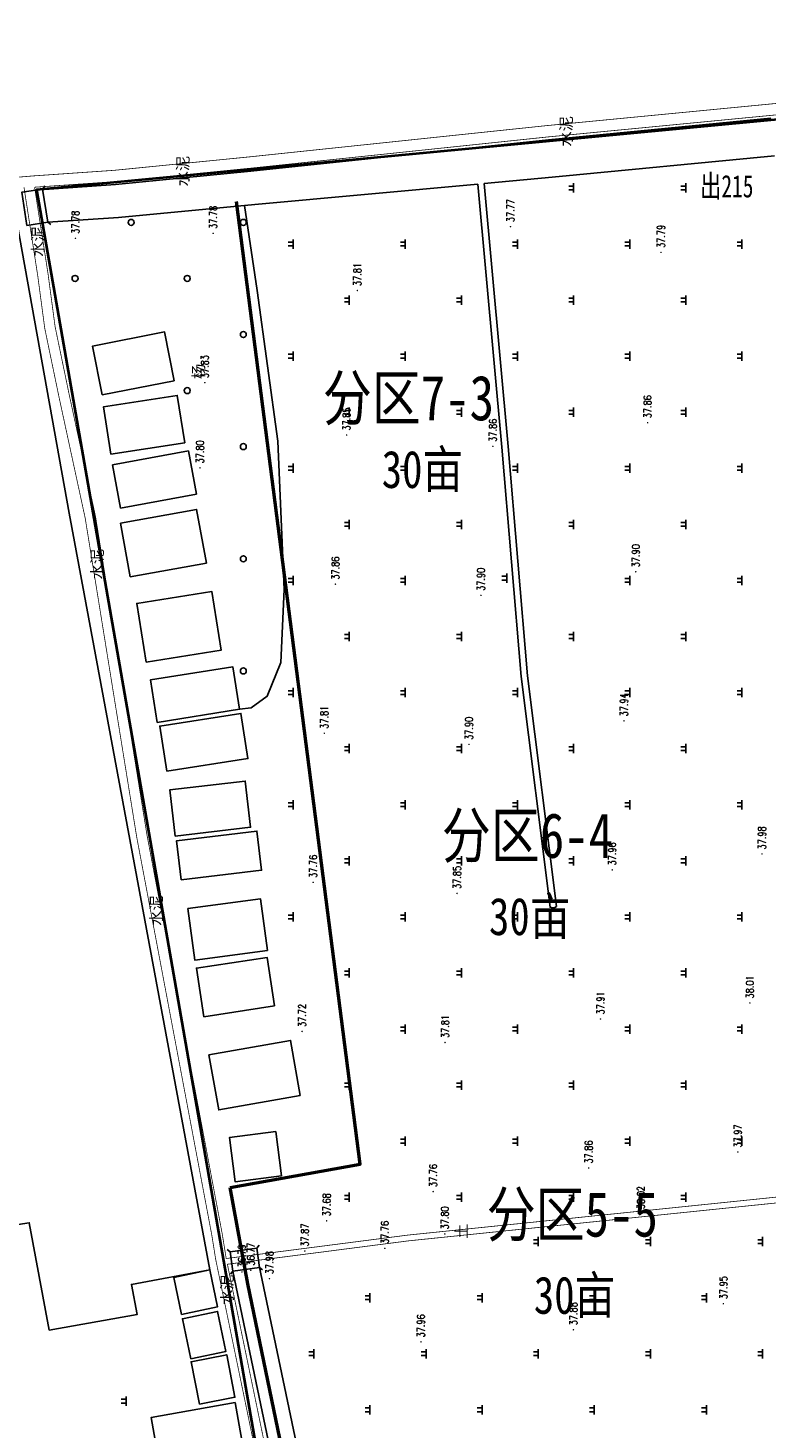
# Model space of a CAD drawing. Extents: x 464172 to 473094, y 3847158 to 3855433.
# Tile 46 of 98: x 466779 to 466976, y 3852103 to 3852477. Entities that reach past the tile are written whole.
import ezdxf
from ezdxf.enums import TextEntityAlignment as Align

# ---------------------------------------------------------------- set-up
doc = ezdxf.new("R2010")
doc.units = 0
doc.linetypes.add('X3', pattern=[5, 4, -1])
doc.layers.get('0').update_dxf_attribs({"linetype": 'CONTINUOUS'})
doc.layers.add('ASSIST', color=7, linetype='CONTINUOUS', plot=False)
for name, color, linetype in [('DLSS', 4, 'CONTINUOUS'), ('DMTZ', 3, 'CONTINUOUS'), ('GCD', 9, 'CONTINUOUS'), ('JMD', 6, 'CONTINUOUS'), ('SXSS', 5, 'CONTINUOUS'), ('ZBTZ', 8, 'CONTINUOUS'), ('排水沟', 5, 'CONTINUOUS')]:
    doc.layers.add(name, color=color, linetype=linetype)
doc.styles.add('HZ', font='rs.shx', dxfattribs={"width": 0.8, "bigfont": 'hztxt.shx'})
doc.styles.get("Standard").update_dxf_attribs({"font": 'rs.shx', "bigfont": 'hztxt.shx'})
doc.styles.add('黑体', font='simhei.ttf')
doc.linetypes.add('10411', pattern='A,2,[150,AAA.SHX,S=1,R=0,X=0,Y=1],2,[151,AAA.SHX,S=1,R=0,X=0,Y=3],1e-11', length=4)
doc.linetypes.add('1161', pattern='A,0,[149,AAA.SHX,S=0.15,R=0,X=0,Y=0],-1.6', length=1.6)
doc.linetypes.add('712B', pattern='A,4,-1,4,-1,4,-1,[167,AAA.SHX,S=0.5,R=0,X=0,Y=0],8,[168,AAA.SHX,S=0.5,R=0,X=0,Y=0],-1', length=24)

# ---------------------------------------------------------------- blocks, each defined once
blk = doc.blocks.new('GC200')
at = {"linetype": 'Continuous', "const_width": 0.2, "flags": 128}
blk.add_lwpolyline([(-0.1, 0, 1), (0.1, 0, 1)], format="xyb", close=True, dxfattribs=at)
blk = doc.blocks.new('gc326')
blk.add_circle((0, 0), 0.8)
blk = doc.blocks.new('gc119')
for p, q in [((-1.25, 0), (1.25, 0)), ((-0.5, 1.3), (-0.5, 0)), ((0.5, 1.3), (0.5, 0))]:
    blk.add_line(p, q)
blk = doc.blocks.new('郭庄示范方')
at = {"layer": 'ASSIST', "color": 8, "linetype": 'Continuous', "elevation": -37.5, "flags": 128}
for points in [[(973.25, -103.35), (971.87, -94.49), (977.45, -93.63), (978.82, -102.48)], [(1035.42, -382.17), (1028.28, -383.16), (1027.55, -377.93), (1034.69, -376.94)]]:
    blk.add_lwpolyline(points, close=True, dxfattribs=at)
at = {"layer": 'DLSS', "color": 8, "linetype": 'Continuous'}
for p, q in [((977.45, -93.63, -37.5), (978.04, -92.82, -37.5)), ((978.82, -102.48, -37.5), (979.63, -103.08, -37.5)), ((1027.55, -377.93, -37.5), (1026.75, -377.33, -37.5)), ((1034.69, -376.94, -37.5), (1035.3, -376.14, -37.5)), ((1028.28, -383.16, -37.5), (1027.67, -383.96, -37.5)), ((1035.42, -382.17, -37.5), (1036.22, -382.77, -37.5))]:
    blk.add_line(p, q, dxfattribs=at)
at = {"layer": 'DLSS', "color": 8, "linetype": 'Continuous', "const_width": 0.2, "flags": 128}
for points, elevation in [([(1399.45, -50.66), (1345.79, -55.63), (1307.31, -58.7), (1252.6, -63.23), (1174.71, -70.63), (1112.28, -76.66), (1032.73, -85.03), (996.63, -88.62), (975.08, -90.11)], 0.7), ([(420.35, -183.94), (459.88, -177.64), (521.3, -166.24), (616.69, -149.03), (663.95, -140.86), (719.38, -130.43), (818.73, -115.68), (844.26, -110.53), (864.67, -105.33), (882.46, -102.34), (925.12, -96.32), (955.98, -91.7), (975.08, -90.11)], 0.52), ([(975.29, -93.15), (978.91, -116.45), (980.78, -130.47), (984.53, -148.55), (991.58, -181.18), (1005.36, -266.51), (1025.47, -373.16), (1026.53, -379.74)], 0.73), ([(1228.01, -358.89), (1201.56, -360.43), (1075.09, -373.47), (1026.53, -379.74)], 0.86), ([(1026.85, -381.27), (1039.7, -443.42), (1054.23, -516.7), (1084.47, -660.19), (1112.9, -800.85), (1136.91, -920.57)], 0.73)]:
    blk.add_lwpolyline(points, dxfattribs=dict(at, elevation=elevation))
at = {"layer": 'DLSS', "color": 8, "linetype": 'X3', "const_width": 0.2, "flags": 128}
for points, elevation in [([(1173.53, -73.8), (1112.59, -79.69), (1033.04, -88.06), (996.88, -91.65), (975.29, -93.15)], 0.7), ([(972.45, -93.13), (976.14, -116.85), (978.02, -130.94), (981.79, -149.13), (988.83, -181.7), (1002.6, -266.99), (1022.71, -373.64), (1023.7, -379.87), (1036.59, -442.19)], 0.73), ([(1374.96, -357.11), (1336.95, -355.84), (1318.62, -356.21), (1309.53, -356.27), (1276.9, -357.55), (1239.64, -359.77), (1201.68, -361.98), (1075.27, -375.01), (1026.85, -381.27)], 0.86)]:
    blk.add_lwpolyline(points, dxfattribs=dict(at, elevation=elevation))
at = {"layer": 'DLSS', "color": 8, "linetype": 'Continuous', "elevation": -37.5}
for points in [[(977.45, -93.63), (978.82, -102.48)], [(1027.55, -377.93), (1034.69, -376.94)], [(1035.42, -382.17), (1028.28, -383.16)]]:
    blk.add_lwpolyline(points, dxfattribs=at)
at = {"layer": 'DMTZ', "color": 8, "linetype": '10411', "flags": 128}
for points, elevation in [([(1172.19, -74.71), (1112.67, -80.46), (1033.12, -88.83), (996.95, -92.42), (975.34, -93.92)], 0.7), ([(1095.49, -92.14), (1113.68, -90.48), (1173.12, -84.73)], 0.7), ([(978.82, -102.48), (997.77, -101.26), (1034.14, -97.74), (1093.77, -92.3)], 0.7), ([(1061.59, -509.4), (1048.56, -444.78), (1035.32, -381.68)], -37.5), ([(1028.28, -383.16), (1041.51, -446.24), (1054.64, -510.85)], -37.5)]:
    blk.add_lwpolyline(points, dxfattribs=dict(at, elevation=elevation))
at = {"layer": 'JMD', "color": 8, "linetype": 'Continuous', "elevation": -37.5, "flags": 128}
for points in [[(866.88, -311.37), (856.26, -210.31), (882.32, -206.9), (866.67, -120.22), (970.74, -103.36), (984.57, -180.37), (1022.11, -382.78), (1001.2, -386.65), (1002.7, -394.72), (979.23, -398.9), (973.87, -370.16), (938.27, -375.62), (930.89, -304.72)], [(993.4, -148.71), (1012.61, -144.91), (1010.03, -131.84), (990.82, -135.64)], [(995.68, -164.57), (993.71, -151.93), (1013.46, -148.85), (1015.43, -161.49)], [(998.28, -179), (996.13, -167.44), (1016.41, -163.67), (1018.56, -175.23)], [(1000.89, -197.38), (998.29, -183.04), (1018.62, -179.36), (1021.22, -193.7)], [(1005.1, -220.16), (1002.59, -204.48), (1022.68, -201.27), (1025.19, -216.95)], [(1008.06, -236.31), (1030.1, -232.81), (1028.3, -221.45), (1006.26, -224.95)], [(1010.66, -249.39), (1032.34, -245.98), (1030.45, -233.92), (1008.77, -237.32)], [(1012.91, -266.71), (1011.48, -254.34), (1031.62, -252.01), (1033.05, -264.38)], [(1014.52, -278.45), (1013.27, -267.97), (1034.75, -265.4), (1036, -275.88)], [(1037.55, -297.3), (1035.67, -283.49), (1016.27, -286.14), (1018.15, -299.94)], [(1039.43, -312.17), (1037.46, -299.18), (1018.58, -302.04), (1020.55, -315.04)], [(1046.33, -336.11), (1043.74, -321.41), (1021.92, -325.27), (1024.52, -339.97)], [(1041.32, -357.62), (1039.79, -345.79), (1027.39, -347.39), (1028.92, -359.22)], [(1014.62, -394.7), (1024.2, -392.68), (1022.11, -382.78), (1012.53, -384.8)], [(1017.04, -406.54), (1026.45, -404.58), (1024.21, -393.88), (1014.81, -395.84)], [(1019.35, -418.72), (1028.87, -416.87), (1026.66, -405.48), (1017.14, -407.33)], [(1009.35, -438.41), (1031.76, -434.42), (1028.89, -418.27), (1006.47, -422.26)]]:
    blk.add_lwpolyline(points, close=True, dxfattribs=at)
at = {"layer": 'SXSS', "color": 8, "linetype": 'Continuous', "elevation": -37.5, "flags": 128}
blk.add_lwpolyline([(1095.49, -92.14), (1101.91, -162.51), (1107.09, -223.88), (1114.87, -285.54), (1114.39, -285.83), (1113.75, -285.9), (1113.15, -285.75), (1105.37, -224.06), (1100.19, -162.66), (1093.77, -92.3)], dxfattribs=at)
at = {"layer": 'ZBTZ', "color": 8, "linetype": '1161', "elevation": -37.5, "flags": 128}
blk.add_lwpolyline([(1030.1, -232.81), (1033.24, -232.46), (1037.49, -229.31), (1041.11, -220.33), (1042.06, -200.79), (1040.33, -161.08), (1034.81, -120.74), (1031.41, -98), (1031.41, -98)], dxfattribs=at)
at = {"layer": 'GCD', "color": 8, "linetype": 'Continuous'}
ref = blk.add_blockref('GC200', (1102.55, -103.68, 0.27), dxfattribs=dict(at, rotation=90))
ref.add_attrib('height', '37.77', dxfattribs={"linetype": 'Continuous', "height": 2, "rotation": 90, "style": 'HZ', "width": 0.8}).set_placement((1102.55, -102.48, -37.5), align=Align.MIDDLE_LEFT)
ref = blk.add_blockref('GC200', (986.22, -106.8, 0.28), dxfattribs=dict(at, rotation=90))
ref.add_attrib('height', '37.78', dxfattribs={"linetype": 'Continuous', "height": 2, "rotation": 90, "style": 'HZ', "width": 0.8}).set_placement((986.22, -105.6, -37.5), align=Align.MIDDLE_LEFT)
ref = blk.add_blockref('GC200', (1023.05, -105.49, 0.28), dxfattribs=dict(at, rotation=90))
ref.add_attrib('height', '37.78', dxfattribs={"linetype": 'Continuous', "height": 2, "rotation": 90, "style": 'HZ', "width": 0.8}).set_placement((1023.05, -104.29, -37.5), align=Align.MIDDLE_LEFT)
ref = blk.add_blockref('GC200', (1142.8, -110.59, 0.29), dxfattribs=dict(at, rotation=90))
ref.add_attrib('height', '37.79', dxfattribs={"linetype": 'Continuous', "height": 2, "rotation": 90, "style": 'HZ', "width": 0.8}).set_placement((1142.8, -109.39, -37.5), align=Align.MIDDLE_LEFT)
ref = blk.add_blockref('GC200', (1061.6, -120.78, 0.31), dxfattribs=dict(at, rotation=90))
ref.add_attrib('height', '37.81', dxfattribs={"linetype": 'Continuous', "height": 2, "rotation": 90, "style": 'HZ', "width": 0.8}).set_placement((1061.6, -119.58, -37.5), align=Align.MIDDLE_LEFT)
ref = blk.add_blockref('GC200', (1020.81, -145.43, 0.33), dxfattribs=dict(at, rotation=90))
ref.add_attrib('height', '37.83', dxfattribs={"linetype": 'Continuous', "height": 2, "rotation": 90, "style": 'HZ', "width": 0.8}).set_placement((1020.81, -144.23, -37.5), align=Align.MIDDLE_LEFT)
ref = blk.add_blockref('GC200', (1139.2, -156.15, 0.36), dxfattribs=dict(at, rotation=90))
ref.add_attrib('height', '37.86', dxfattribs={"linetype": 'Continuous', "height": 2, "rotation": 90, "style": 'HZ', "width": 0.8}).set_placement((1139.2, -154.95, -37.5), align=Align.MIDDLE_LEFT)
ref = blk.add_blockref('GC200', (1058.72, -159.44, 0.35), dxfattribs=dict(at, rotation=90))
ref.add_attrib('height', '37.85', dxfattribs={"linetype": 'Continuous', "height": 2, "rotation": 90, "style": 'HZ', "width": 0.8}).set_placement((1058.72, -158.24, -37.5), align=Align.MIDDLE_LEFT)
ref = blk.add_blockref('GC200', (1097.84, -162.46, 0.36), dxfattribs=dict(at, rotation=90))
ref.add_attrib('height', '37.86', dxfattribs={"linetype": 'Continuous', "height": 2, "rotation": 90, "style": 'HZ', "width": 0.8}).set_placement((1097.84, -161.26, -37.5), align=Align.MIDDLE_LEFT)
ref = blk.add_blockref('GC200', (1019.52, -168.23, 0.3), dxfattribs=dict(at, rotation=90))
ref.add_attrib('height', '37.80', dxfattribs={"linetype": 'Continuous', "height": 2, "rotation": 90, "style": 'HZ', "width": 0.8}).set_placement((1019.52, -167.03, -37.5), align=Align.MIDDLE_LEFT)
ref = blk.add_blockref('GC200', (1136.05, -196.02, 0.4), dxfattribs=dict(at, rotation=90))
ref.add_attrib('height', '37.90', dxfattribs={"linetype": 'Continuous', "height": 2, "rotation": 90, "style": 'HZ', "width": 0.8}).set_placement((1136.05, -194.82, -37.5), align=Align.MIDDLE_LEFT)
ref = blk.add_blockref('GC200', (1055.74, -199.33, 0.36), dxfattribs=dict(at, rotation=90))
ref.add_attrib('height', '37.86', dxfattribs={"linetype": 'Continuous', "height": 2, "rotation": 90, "style": 'HZ', "width": 0.8}).set_placement((1055.74, -198.13, -37.5), align=Align.MIDDLE_LEFT)
ref = blk.add_blockref('GC200', (1094.65, -202.33, 0.4), dxfattribs=dict(at, rotation=90))
ref.add_attrib('height', '37.90', dxfattribs={"linetype": 'Continuous', "height": 2, "rotation": 90, "style": 'HZ', "width": 0.8}).set_placement((1094.65, -201.13, -37.5), align=Align.MIDDLE_LEFT)
ref = blk.add_blockref('GC200', (1132.9, -235.9, 0.44), dxfattribs=dict(at, rotation=90))
ref.add_attrib('height', '37.94', dxfattribs={"linetype": 'Continuous', "height": 2, "rotation": 90, "style": 'HZ', "width": 0.8}).set_placement((1132.9, -234.7, -37.5), align=Align.MIDDLE_LEFT)
ref = blk.add_blockref('GC200', (1052.77, -239.22, 0.31), dxfattribs=dict(at, rotation=90))
ref.add_attrib('height', '37.81', dxfattribs={"linetype": 'Continuous', "height": 2, "rotation": 90, "style": 'HZ', "width": 0.8}).set_placement((1052.77, -238.02, -37.5), align=Align.MIDDLE_LEFT)
ref = blk.add_blockref('GC200', (1091.45, -242.2, 0.4), dxfattribs=dict(at, rotation=90))
ref.add_attrib('height', '37.90', dxfattribs={"linetype": 'Continuous', "height": 2, "rotation": 90, "style": 'HZ', "width": 0.8}).set_placement((1091.45, -241, -37.5), align=Align.MIDDLE_LEFT)
ref = blk.add_blockref('GC200', (1169.8, -271.5, 0.48), dxfattribs=dict(at, rotation=90))
ref.add_attrib('height', '37.98', dxfattribs={"linetype": 'Continuous', "height": 2, "rotation": 90, "style": 'HZ', "width": 0.8}).set_placement((1169.8, -270.3, -37.5), align=Align.MIDDLE_LEFT)
ref = blk.add_blockref('GC200', (1129.75, -275.77, 0.46), dxfattribs=dict(at, rotation=90))
ref.add_attrib('height', '37.96', dxfattribs={"linetype": 'Continuous', "height": 2, "rotation": 90, "style": 'HZ', "width": 0.8}).set_placement((1129.75, -274.57, -37.5), align=Align.MIDDLE_LEFT)
ref = blk.add_blockref('GC200', (1049.79, -279.1, 0.26), dxfattribs=dict(at, rotation=90))
ref.add_attrib('height', '37.76', dxfattribs={"linetype": 'Continuous', "height": 2, "rotation": 90, "style": 'HZ', "width": 0.8}).set_placement((1049.79, -277.9, -37.5), align=Align.MIDDLE_LEFT)
ref = blk.add_blockref('GC200', (1088.26, -282.07, 0.35), dxfattribs=dict(at, rotation=90))
ref.add_attrib('height', '37.85', dxfattribs={"linetype": 'Continuous', "height": 2, "rotation": 90, "style": 'HZ', "width": 0.8}).set_placement((1088.26, -280.87, -37.5), align=Align.MIDDLE_LEFT)
ref = blk.add_blockref('GC200', (1166.56, -311.37, 0.51), dxfattribs=dict(at, rotation=90))
ref.add_attrib('height', '38.01', dxfattribs={"linetype": 'Continuous', "height": 2, "rotation": 90, "style": 'HZ', "width": 0.8}).set_placement((1166.56, -310.17, -37.5), align=Align.MIDDLE_LEFT)
ref = blk.add_blockref('GC200', (1126.6, -315.65, 0.41), dxfattribs=dict(at, rotation=90))
ref.add_attrib('height', '37.91', dxfattribs={"linetype": 'Continuous', "height": 2, "rotation": 90, "style": 'HZ', "width": 0.8}).set_placement((1126.6, -314.45, -37.5), align=Align.MIDDLE_LEFT)
ref = blk.add_blockref('GC200', (1046.82, -318.99, 0.22), dxfattribs=dict(at, rotation=90))
ref.add_attrib('height', '37.72', dxfattribs={"linetype": 'Continuous', "height": 2, "rotation": 90, "style": 'HZ', "width": 0.8}).set_placement((1046.82, -317.79, -37.5), align=Align.MIDDLE_LEFT)
ref = blk.add_blockref('GC200', (1085.07, -321.95, 0.31), dxfattribs=dict(at, rotation=90))
ref.add_attrib('height', '37.81', dxfattribs={"linetype": 'Continuous', "height": 2, "rotation": 90, "style": 'HZ', "width": 0.8}).set_placement((1085.07, -320.75, -37.5), align=Align.MIDDLE_LEFT)
ref = blk.add_blockref('GC200', (1163.33, -351.24, 0.47), dxfattribs=dict(at, rotation=90))
ref.add_attrib('height', '37.97', dxfattribs={"linetype": 'Continuous', "height": 2, "rotation": 90, "style": 'HZ', "width": 0.8}).set_placement((1163.33, -350.04, -37.5), align=Align.MIDDLE_LEFT)
ref = blk.add_blockref('GC200', (1123.45, -355.52, 0.36), dxfattribs=dict(at, rotation=90))
ref.add_attrib('height', '37.86', dxfattribs={"linetype": 'Continuous', "height": 2, "rotation": 90, "style": 'HZ', "width": 0.8}).set_placement((1123.45, -354.32, -37.5), align=Align.MIDDLE_LEFT)
ref = blk.add_blockref('GC200', (1081.87, -361.82, 0.26), dxfattribs=dict(at, rotation=90))
ref.add_attrib('height', '37.76', dxfattribs={"linetype": 'Continuous', "height": 2, "rotation": 90, "style": 'HZ', "width": 0.8}).set_placement((1081.87, -360.62, -37.5), align=Align.MIDDLE_LEFT)
ref = blk.add_blockref('GC200', (1053.38, -369.65, 0.18), dxfattribs=dict(at, rotation=90))
ref.add_attrib('height', '37.68', dxfattribs={"linetype": 'Continuous', "height": 2, "rotation": 90, "style": 'HZ', "width": 0.8}).set_placement((1053.38, -368.45, -37.5), align=Align.MIDDLE_LEFT)
ref = blk.add_blockref('GC200', (1137.4, -367.73, 0.52), dxfattribs=dict(at, rotation=90))
ref.add_attrib('height', '38.02', dxfattribs={"linetype": 'Continuous', "height": 2, "rotation": 90, "style": 'HZ', "width": 0.8}).set_placement((1137.4, -366.53, -37.5), align=Align.MIDDLE_LEFT)
ref = blk.add_blockref('GC200', (1084.99, -373.15, 0.3), dxfattribs=dict(at, rotation=90))
ref.add_attrib('height', '37.80', dxfattribs={"linetype": 'Continuous', "height": 2, "rotation": 90, "style": 'HZ', "width": 0.8}).set_placement((1084.99, -371.95, -37.5), align=Align.MIDDLE_LEFT)
ref = blk.add_blockref('GC200', (1068.95, -377.03, 0.26), dxfattribs=dict(at, rotation=90))
ref.add_attrib('height', '37.76', dxfattribs={"linetype": 'Continuous', "height": 2, "rotation": 90, "style": 'HZ', "width": 0.8}).set_placement((1068.95, -375.83, -37.5), align=Align.MIDDLE_LEFT)
ref = blk.add_blockref('GC200', (1047.56, -377.75, 0.37), dxfattribs=dict(at, rotation=90))
ref.add_attrib('height', '37.87', dxfattribs={"linetype": 'Continuous', "height": 2, "rotation": 90, "style": 'HZ', "width": 0.8}).set_placement((1047.56, -376.55, -37.5), align=Align.MIDDLE_LEFT)
ref = blk.add_blockref('GC200', (1030.73, -383.32, -0.71), dxfattribs=dict(at, rotation=90))
ref.add_attrib('height', '36.79', dxfattribs={"linetype": 'Continuous', "height": 2, "rotation": 90, "style": 'HZ', "width": 0.8}).set_placement((1030.73, -382.12, -37.5), align=Align.MIDDLE_LEFT)
ref = blk.add_blockref('GC200', (1033.1, -382.87, -0.73), dxfattribs=dict(at, rotation=90))
ref.add_attrib('height', '36.77', dxfattribs={"linetype": 'Continuous', "height": 2, "rotation": 90, "style": 'HZ', "width": 0.8}).set_placement((1033.1, -381.67, -37.5), align=Align.MIDDLE_LEFT)
ref = blk.add_blockref('GC200', (1038.09, -385.12, 0.48), dxfattribs=dict(at, rotation=90))
ref.add_attrib('height', '37.98', dxfattribs={"linetype": 'Continuous', "height": 2, "rotation": 90, "style": 'HZ', "width": 0.8}).set_placement((1038.09, -383.92, -37.5), align=Align.MIDDLE_LEFT)
ref = blk.add_blockref('GC200', (1159.48, -391.83, 0.45), dxfattribs=dict(at, rotation=90))
ref.add_attrib('height', '37.95', dxfattribs={"linetype": 'Continuous', "height": 2, "rotation": 90, "style": 'HZ', "width": 0.8}).set_placement((1159.48, -390.63, -37.5), align=Align.MIDDLE_LEFT)
ref = blk.add_blockref('GC200', (1119.38, -398.8, 0.38), dxfattribs=dict(at, rotation=90))
ref.add_attrib('height', '37.88', dxfattribs={"linetype": 'Continuous', "height": 2, "rotation": 90, "style": 'HZ', "width": 0.8}).set_placement((1119.38, -397.6, -37.5), align=Align.MIDDLE_LEFT)
ref = blk.add_blockref('GC200', (1078.6, -402.03, 0.46), dxfattribs=dict(at, rotation=90))
ref.add_attrib('height', '37.96', dxfattribs={"linetype": 'Continuous', "height": 2, "rotation": 90, "style": 'HZ', "width": 0.8}).set_placement((1078.6, -400.83, -37.5), align=Align.MIDDLE_LEFT)
at = {"layer": 'ZBTZ', "color": 8, "linetype": 'Continuous', "rotation": 90}
for name, p in [('gc119', (1119.42, -93.34, -37.5)), ('gc119', (1149.42, -93.34, -37.5)), ('gc326', (1001.11, -102.55, -37.5)), ('gc326', (1031.11, -102.55, -37.5)), ('gc119', (1044.42, -108.34, -37.5)), ('gc119', (1074.42, -108.34, -37.5)), ('gc119', (1104.42, -108.34, -37.5)), ('gc119', (1134.42, -108.34, -37.5)), ('gc119', (1164.42, -108.34, -37.5)), ('gc326', (986.11, -117.55, -37.5)), ('gc326', (1016.11, -117.55, -37.5)), ('gc119', (1059.42, -123.34, -37.5)), ('gc119', (1089.42, -123.34, -37.5)), ('gc119', (1119.42, -123.34, -37.5)), ('gc119', (1149.42, -123.34, -37.5)), ('gc326', (1031.11, -132.55, -37.5)), ('gc119', (1044.42, -138.34, -37.5)), ('gc119', (1074.42, -138.34, -37.5)), ('gc119', (1104.42, -138.34, -37.5)), ('gc119', (1134.42, -138.34, -37.5)), ('gc119', (1164.42, -138.34, -37.5)), ('gc326', (1016.11, -147.55, -37.5)), ('gc119', (1059.42, -153.34, -37.5)), ('gc119', (1089.42, -153.34, -37.5)), ('gc119', (1119.42, -153.34, -37.5)), ('gc119', (1149.42, -153.34, -37.5)), ('gc326', (1031.11, -162.55, -37.5)), ('gc119', (1044.42, -168.34, -37.5)), ('gc119', (1074.42, -168.34, -37.5)), ('gc119', (1104.42, -168.34, -37.5)), ('gc119', (1134.42, -168.34, -37.5)), ('gc119', (1164.42, -168.34, -37.5)), ('gc119', (1059.42, -183.34, -37.5)), ('gc119', (1089.42, -183.34, -37.5)), ('gc119', (1119.42, -183.34, -37.5)), ('gc119', (1149.42, -183.34, -37.5)), ('gc326', (1031.11, -192.55, -37.5)), ('gc119', (1044.42, -198.34, -37.5)), ('gc119', (1074.42, -198.34, -37.5)), ('gc119', (1101.53, -197.73, -37.5)), ('gc119', (1134.42, -198.34, -37.5)), ('gc119', (1164.42, -198.34, -37.5)), ('gc119', (1059.42, -213.34, -37.5)), ('gc119', (1089.42, -213.34, -37.5)), ('gc119', (1119.42, -213.34, -37.5)), ('gc119', (1149.42, -213.34, -37.5)), ('gc326', (1031.11, -222.55, -37.5)), ('gc119', (1044.42, -228.34, -37.5)), ('gc119', (1074.42, -228.34, -37.5)), ('gc119', (1104.42, -228.34, -37.5)), ('gc119', (1134.42, -228.34, -37.5)), ('gc119', (1164.42, -228.34, -37.5)), ('gc119', (1059.42, -243.34, -37.5)), ('gc119', (1089.42, -243.34, -37.5)), ('gc119', (1119.42, -243.34, -37.5)), ('gc119', (1149.42, -243.34, -37.5)), ('gc119', (1044.42, -258.34, -37.5)), ('gc119', (1074.42, -258.34, -37.5)), ('gc119', (1104.42, -258.34, -37.5)), ('gc119', (1134.42, -258.34, -37.5)), ('gc119', (1164.42, -258.34, -37.5)), ('gc119', (1059.42, -273.34, -37.5)), ('gc119', (1089.42, -273.34, -37.5)), ('gc119', (1119.42, -273.34, -37.5)), ('gc119', (1149.42, -273.34, -37.5)), ('gc119', (1044.42, -288.34, -37.5)), ('gc119', (1074.42, -288.34, -37.5)), ('gc119', (1104.42, -288.34, -37.5)), ('gc119', (1134.42, -288.34, -37.5)), ('gc119', (1164.42, -288.34, -37.5)), ('gc119', (1059.42, -303.34, -37.5)), ('gc119', (1089.42, -303.34, -37.5)), ('gc119', (1119.42, -303.34, -37.5)), ('gc119', (1149.42, -303.34, -37.5)), ('gc119', (1074.42, -318.34, -37.5)), ('gc119', (1104.42, -318.34, -37.5)), ('gc119', (1134.42, -318.34, -37.5)), ('gc119', (1164.42, -318.34, -37.5)), ('gc119', (1059.42, -333.34, -37.5)), ('gc119', (1089.42, -333.34, -37.5)), ('gc119', (1119.42, -333.34, -37.5)), ('gc119', (1149.42, -333.34, -37.5)), ('gc119', (1074.42, -348.34, -37.5)), ('gc119', (1104.42, -348.34, -37.5)), ('gc119', (1134.42, -348.34, -37.5)), ('gc119', (1164.42, -348.34, -37.5)), ('gc119', (1059.42, -363.34, -37.5)), ('gc119', (1089.42, -363.34, -37.5)), ('gc119', (1119.42, -363.34, -37.5)), ('gc119', (1149.42, -363.34, -37.5)), ('gc119', (1109.96, -375.22, -37.5)), ('gc119', (1139.96, -375.22, -37.5)), ('gc119', (1169.96, -375.22, -37.5)), ('gc119', (1064.96, -390.22, -37.5)), ('gc119', (1094.96, -390.22, -37.5)), ('gc119', (1124.96, -390.22, -37.5)), ('gc119', (1154.96, -390.22, -37.5)), ('gc119', (1049.96, -405.22, -37.5)), ('gc119', (1079.96, -405.22, -37.5)), ('gc119', (1109.96, -405.22, -37.5)), ('gc119', (1139.96, -405.22, -37.5)), ('gc119', (1169.96, -405.22, -37.5)), ('gc119', (999.77, -417.9, -37.5)), ('gc119', (1064.96, -420.22, -37.5)), ('gc119', (1094.96, -420.22, -37.5)), ('gc119', (1124.96, -420.22, -37.5)), ('gc119', (1154.96, -420.22, -37.5))]:
    blk.add_blockref(name, p, dxfattribs=at)
at = {"layer": 'DLSS', "color": 8, "linetype": 'Continuous', "style": '黑体'}
for s, p in [('水泥', (1117.38, -78.2, 0.7)), ('水泥', (1014.88, -88.84, 0.7)), ('水泥', (976.14, -107.68, -37.5)), ('水泥', (991.98, -193.98, -37.5)), ('水泥', (1007.77, -286.65, -37.5)), ('土', (1089.32, -372.4, 0.86)), ('水泥', (1026.71, -388.1, -37.5))]:
    blk.add_text(s, height=3, rotation=90, dxfattribs=at).set_placement(p, align=Align.MIDDLE)
at = {"layer": 'ZBTZ', "color": 8, "linetype": 'Continuous', "style": '黑体'}
blk.add_text('杨', height=3, rotation=90, dxfattribs=at).set_placement((1019.07, -142.42, -37.5), align=Align.MIDDLE)

msp = doc.modelspace()

# ---------------------------------------------------------------- linework, layer by layer
at = {"color": 221, "linetype": '712B', "lineweight": 40, "ltscale": 3, "elevation": 1.98, "flags": 128}
msp.add_lwpolyline([(465872.59, 3852281.81), (465872.75, 3852260.33), (466412.44, 3851610.81), (466425.83, 3851598.47), (467144.48, 3851610.76), (467210.49, 3852474.83), (466781.04, 3852434.07), (466841.84, 3852085.77), (466761.42, 3852075.83), (466736.15, 3852223.25), (466647.4, 3852213.56), (466632.54, 3852405.35)], close=True, dxfattribs=at)
at = {"layer": '排水沟', "linetype": 'Continuous', "lineweight": 50, "flags": 128}
for points in [[(466832.83, 3852167.25), (466867.6, 3852173.44), (466834.52, 3852430.98)], [(466872.42, 3851972.91), (466837.6, 3852141.49), (466832.83, 3852167.25)]]:
    msp.add_lwpolyline(points, dxfattribs=at)

# ---------------------------------------------------------------- block references
at = {"linetype": 'Continuous'}
msp.add_blockref('郭庄示范方', (465805.25, 3852527.96), dxfattribs=at)

# ---------------------------------------------------------------- texts
at = {"color": 3, "lineweight": 40, "insert": (466958.46, 3852438.09), "char_height": 6, "width": 34.7286, "attachment_point": 1}
msp.add_mtext('{\\fSimHei|b0|i0|c134|p2;\\W0.7;出215}', dxfattribs=at)
at = {"color": 1, "linetype": 'Continuous', "lineweight": 50, "attachment_point": 1}
for s, insert, char_height in [('{\\fSimSun|b0|i0|c134|p2;\\W0.8;分区7-3}', (466857.62, 3852384.46), 12), ('{\\fSimSun|b0|i0|c134|p2;\\W0.8;30亩}', (466873.37, 3852364.35, 37.5), 10), ('{\\fSimSun|b0|i0|c134|p2;\\W0.8;分区6-4}', (466889.44, 3852267.41, -75), 12), ('{\\fSimSun|b0|i0|c134|p2;\\W0.8;30亩}', (466902.05, 3852244.75), 10), ('{\\fSimSun|b0|i0|c134|p2;\\W0.8;分区5-5}', (466901.44, 3852166.09, -75), 12), ('{\\fSimSun|b0|i0|c134|p2;\\W0.8;30亩}', (466914.04, 3852143.43), 10)]:
    msp.add_mtext(s, dxfattribs=dict(at, insert=insert, char_height=char_height))

doc.saveas('drawing.dxf')
